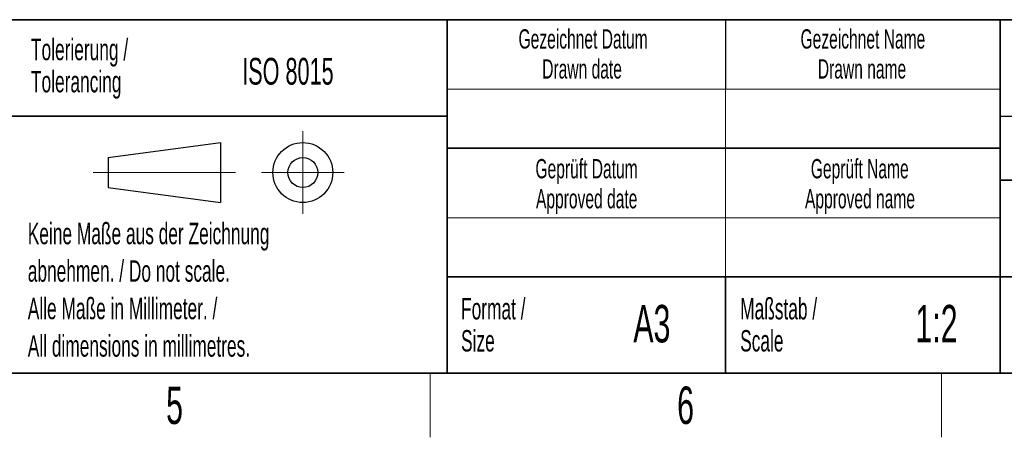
# Model space of a CAD drawing. Header units: millimetres. Extents: x 5 to 418, y 2 to 292.
# Tile 22 of 43: x 226 to 318, y 6 to 45. Entities that reach past the tile are written whole.
import ezdxf

# ---------------------------------------------------------------- set-up
doc = ezdxf.new("R2010")
doc.units = ezdxf.units.MM
doc.layers.add('SLD-0', color=7, linetype='Continuous')
doc.styles.add('SLDTEXTSTYLE0', font='TXT', dxfattribs={"width": 0.605})

msp = doc.modelspace()

# ---------------------------------------------------------------- linework, layer by layer
at = {"layer": 'SLD-0', "lineweight": 35}
for p, q in [((225.6167, 45), (266.3305, 45)), ((266.3305, 12), (266.3305, 45)), ((266.3305, 45), (266.3305, 12)), ((318, 45), (266.3305, 45)), ((318, 45), (318, 12)), ((318, 45), (318, 40.1053)), ((318, 45), (408, 45)), ((318, 45), (318, 12)), ((225.6167, 36), (266.3305, 36)), ((266.3305, 33), (318, 33)), ((408, 30), (318, 30)), ((266.3305, 21), (318, 21)), ((292.3305, 21), (292.3305, 12)), ((318, 21), (390, 21)), ((26, 12), (408, 12)), ((225.6167, 12), (266.3305, 12)), ((266.3305, 12), (318, 12)), ((408, 12), (318, 12))]:
    msp.add_line(p, q, dxfattribs=at)
at = {"layer": 'SLD-0'}
for p, q in [((292.3305, 45), (292.3305, 38.5)), ((318, 36), (408, 36))]:
    msp.add_line(p, q, dxfattribs=at)
at = {"layer": 'SLD-0', "lineweight": 18}
for p, q in [((266.3305, 38.5), (318, 38.5)), ((292.3305, 38.5), (292.3305, 33)), ((252.8396, 34.5746), (252.8396, 26.8746)), ((292.3305, 33), (292.3305, 26.5)), ((233.2396, 30.7246), (246.5396, 30.7246)), ((248.9896, 30.7246), (256.6896, 30.7246)), ((266.3305, 26.5), (318, 26.5)), ((292.3305, 26.5), (292.3305, 21)), ((264.75, 6), (264.75, 12)), ((312.5, 6), (312.5, 12))]:
    msp.add_line(p, q, dxfattribs=at)
at = {"layer": 'SLD-0', "lineweight": 25}
for p, q in [((234.6396, 32.1246), (245.1396, 33.5246)), ((245.1396, 33.5246), (245.1396, 27.9246)), ((234.6396, 32.1246), (234.6396, 29.3246)), ((234.6396, 29.3246), (245.1396, 27.9246))]:
    msp.add_line(p, q, dxfattribs=at)
for radius in [2.8, 1.4]:
    msp.add_circle((252.8396, 30.7246), radius, dxfattribs=at)

# ---------------------------------------------------------------- texts
at = {"layer": 'SLD-0', "style": 'SLDTEXTSTYLE0'}
for s, insert, char_height, attachment_point in [('Gezeichnet Datum', (279.0254, 44.1039), 1.8, 2), ('Gezeichnet Name', (305.1708, 44.1039), 1.8, 2), ('Tolerierung /', (227.4391, 43.2172), 2, 1), ('ISO 8015', (247.1716, 41.4342), 2.5, 1), ('Drawn date', (278.9303, 41.3039), 1.8, 2), ('Drawn name', (305.0871, 41.3039), 1.8, 2), ('Tolerancing', (227.4391, 40.2172), 2, 1), ('Geprüft Datum', (279.3494, 31.9851), 1.8, 2), ('Geprüft Name', (304.8762, 31.9851), 1.8, 2), ('Approved date', (279.362, 29.1851), 1.8, 2), ('Approved name', (304.9003, 29.1851), 1.8, 2), ('Keine Maße aus der Zeichnung', (227.1404, 26.0307), 2, 1), ('abnehmen. / Do not scale.', (227.1404, 22.5307), 2, 1), ('Alle Maße in Millimeter. /', (227.1404, 19.0307), 2, 1), ('Format /', (267.6251, 19.0116), 2, 1), ('A3', (285.4515, 18.3609), 3.5, 2), ('Maßstab /', (293.7029, 19.0116), 2, 1), ('1:2', (312.0464, 18.3609), 3.5, 2), ('All dimensions in millimetres.', (227.1404, 15.5307), 2, 1), ('Size', (267.6251, 16.0116), 2, 1), ('Scale', (293.7029, 16.0116), 2, 1), ('5', (240.8527, 10.743), 3.5, 2), ('6', (288.6027, 10.743), 3.5, 2)]:
    msp.add_mtext(s, dxfattribs=dict(at, insert=insert, char_height=char_height, attachment_point=attachment_point))

doc.saveas('drawing.dxf')
